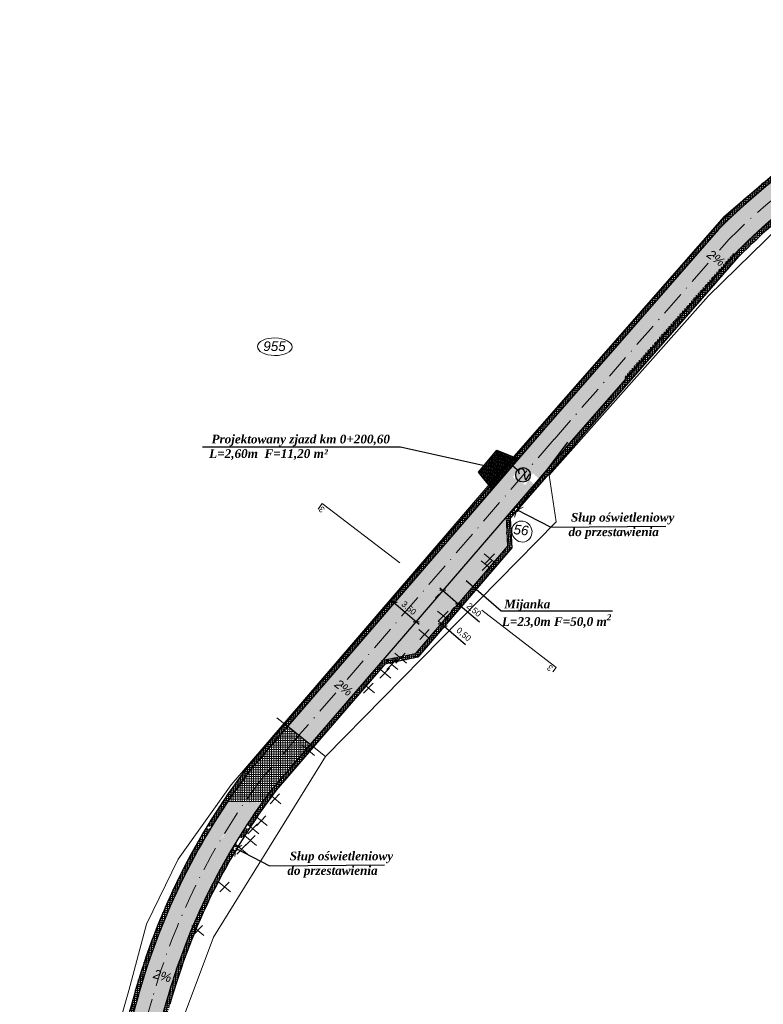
# Model space of a CAD drawing. Header units: metres. Extents: x 5555129 to 5556676, y 5635595 to 5636517.
# Tile 167 of 255: x 5556199 to 5556290, y 5635736 to 5635856. Entities that reach past the tile are written whole.
import ezdxf

# ---------------------------------------------------------------- set-up
doc = ezdxf.new("R2010")
doc.units = ezdxf.units.M
doc.header["$MEASUREMENT"] = 0
doc.linetypes.add('KROPK3-2', pattern=[5, 3, -1, 0, -1])
doc.linetypes.add('PRZER3-1', pattern=[4, 3, -1])
for name, color, linetype, lineweight, true_color in [('drogi', 7, 'Continuous', 20, 0xd6bc51), ('GESDZI_O', 7, 'Continuous', 18, 0x0a0909), ('GESKKL_O', 7, 'PRZER3-1', 18, 0x008000)]:
    doc.layers.add(name, color=color, linetype=linetype, lineweight=lineweight, true_color=true_color)
doc.layers.add('Warstwa 1', color=220, linetype='Continuous', lineweight=20)
doc.styles.add('GEO-INFO', font='plfontwi.shx', dxfattribs={"height": 0.25})
doc.styles.get("Standard").update_dxf_attribs({"font": 'plfontwi.shx', "height": 0.75})
doc.dimstyles.new('ISO-25', dxfattribs={"dimtxt": 2.5, "dimasz": 2.5, "dimexe": 1.25, "dimexo": 0.625, "dimtad": 1, "dimtxsty": 'Standard', "dimcen": 2.5, "dimadec": 0, "dimazin": 0, "dimtfac": 1, "dimtmove": 0, "dimatfit": 3, "dimfxl": 1, "dimarcsym": 0})
pattern_1 = [(85, (511.4569886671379, -240.334969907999), (-0.1245243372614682, 0.01089446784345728), []), (175, (511.4569886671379, -240.334969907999), (-0.01089446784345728, -0.1245243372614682), [])]
pattern_2 = [(85, (511.4569886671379, -240.334969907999), (-0.2490486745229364, 0.02178893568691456), []), (175, (511.4569886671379, -240.334969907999), (-0.02178893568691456, -0.2490486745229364), [])]
pattern_3 = [(0, (511.4569886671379, -240.334969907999), (0, 0.275), [0.2, -0.075]), (90, (511.4569886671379, -240.334969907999), (-0.275, 1.683889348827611e-17), [0.2, -0.075])]

# ---------------------------------------------------------------- blocks, each defined once
blk = doc.blocks.new('_Oblique')
at = {"color": 0, "linetype": 'ByBlock', "lineweight": -2}
blk.add_line((-0.5, -0.5), (0.5, 0.5), dxfattribs=at)
blk = doc.blocks.new('*D2579')
at = {"layer": 'Defpoints', "color": 0, "linetype": 'Continuous', "lineweight": 18}
for p in [(5556250.907170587, 5635786.638774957), (5556252.788140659, 5635785.02147252), (5556252.788140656, 5635785.021472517)]:
    blk.add_point(p, dxfattribs=at)
at = {"layer": 'Warstwa 1', "color": 0, "linetype": 'Continuous', "lineweight": -2}
for p, q in [((5556250.528044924, 5635786.96475614), (5556252.788140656, 5635785.021472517)), ((5556250.465228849, 5635786.196833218), (5556250.023287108, 5635785.754891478)), ((5556252.346198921, 5635784.579530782), (5556251.90425718, 5635784.137589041)), ((5556252.788140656, 5635785.021472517), (5556255.355362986, 5635782.814114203))]:
    blk.add_line(p, q, dxfattribs=at)
at = {"layer": 'Warstwa 1', "color": 0, "linetype": 'ByBlock', "lineweight": -2, "xscale": 0.5, "yscale": 0.5, "zscale": 0.5}
for p, rotation in [((5556250.907170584, 5635786.638774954), 139.310279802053), ((5556252.788140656, 5635785.021472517), 319.310279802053)]:
    blk.add_blockref('_Oblique', p, dxfattribs=dict(at, rotation=rotation))
at = {"layer": 'Warstwa 1', "color": 0, "linetype": 'Continuous', "lineweight": 20, "insert": (5556254.701389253, 5635784.266622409), "char_height": 0.75, "attachment_point": 5, "rotation": 319.31027980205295}
blk.add_mtext('2.50', dxfattribs=at)
blk = doc.blocks.new('*D2580')
at = {"layer": 'Defpoints', "color": 0, "linetype": 'Continuous', "lineweight": 18}
for p in [(5556244.762541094, 5635784.859879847), (5556247.421737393, 5635782.570185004), (5556247.657298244, 5635782.843759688)]:
    blk.add_point(p, dxfattribs=at)
at = {"layer": 'Warstwa 1', "color": 0, "linetype": 'Continuous', "lineweight": -2}
for p, q in [((5556244.619205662, 5635785.459702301), (5556248.036194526, 5635782.517511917)), ((5556245.170350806, 5635785.3335002), (5556245.813721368, 5635786.080695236)), ((5556247.829547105, 5635783.043805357), (5556248.472917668, 5635783.791000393))]:
    blk.add_line(p, q, dxfattribs=at)
at = {"layer": 'Warstwa 1', "color": 0, "linetype": 'ByBlock', "lineweight": -2, "xscale": 0.5, "yscale": 0.5, "zscale": 0.5}
for p, rotation in [((5556244.998101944, 5635785.13345453), 139.2699797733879), ((5556247.657298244, 5635782.843759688), 319.2699797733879)]:
    blk.add_blockref('_Oblique', p, dxfattribs=dict(at, rotation=rotation))
at = {"layer": 'Warstwa 1', "color": 0, "linetype": 'Continuous', "lineweight": 20, "insert": (5556246.768134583, 5635784.50011709), "char_height": 0.75, "attachment_point": 5, "rotation": 319.26997977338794}
blk.add_mtext('3.50', dxfattribs=at)
blk = doc.blocks.new('*D2587')
at = {"layer": 'Defpoints', "color": 0, "linetype": 'Continuous', "lineweight": 18}
for p in [(5556250.653087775, 5635782.538343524), (5556251.032213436, 5635782.212362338), (5556251.08076572, 5635782.268830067)]:
    blk.add_point(p, dxfattribs=at)
at = {"layer": 'Warstwa 1', "color": 0, "linetype": 'Continuous', "lineweight": -2}
for p, q in [((5556250.70164006, 5635782.594811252), (5556250.3225144, 5635782.920792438)), ((5556251.060564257, 5635783.0122506), (5556251.516593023, 5635783.542625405)), ((5556251.439689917, 5635782.686269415), (5556251.895718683, 5635783.216644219)), ((5556250.70164006, 5635782.594811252), (5556251.08076572, 5635782.268830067)), ((5556251.08076572, 5635782.268830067), (5556253.647988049, 5635780.061471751))]:
    blk.add_line(p, q, dxfattribs=at)
at = {"layer": 'Warstwa 1', "color": 0, "linetype": 'ByBlock', "lineweight": -2, "xscale": 0.5, "yscale": 0.5, "zscale": 0.5}
for p, rotation in [((5556250.70164006, 5635782.594811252), 319.3102797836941), ((5556251.08076572, 5635782.268830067), 139.3102797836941)]:
    blk.add_blockref('_Oblique', p, dxfattribs=dict(at, rotation=rotation))
at = {"layer": 'Warstwa 1', "color": 0, "linetype": 'Continuous', "lineweight": 20, "insert": (5556253.419708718, 5635781.24215958), "char_height": 0.75, "attachment_point": 5, "rotation": 319.3102797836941}
blk.add_mtext('0,50', dxfattribs=at)

msp = doc.modelspace()

# ---------------------------------------------------------------- hatches: boundary and pattern name
h = msp.add_hatch()
h.set_pattern_fill('ANSI37', color=141, scale=2, angle=40)
h.set_pattern_definition(pattern_2)
h.paths.add_polyline_path([(5556327.479562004, 5635852.511871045), (5556327.308578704, 5635852.991192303, 0.01373411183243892), (5556323.096409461, 5635852.210000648), (5556309.262268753, 5635847.871062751, 0.01709355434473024), (5556304.418907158, 5635845.642838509), (5556304.643283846, 5635845.196010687, -0.07782616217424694)])
h.paths.add_polyline_path([(5556328.882694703, 5635853.225740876, 0.006915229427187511), (5556328.095954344, 5635853.110840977, 0.002552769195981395), (5556327.308578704, 5635852.991192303), (5556327.46580964, 5635852.550423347, 0.06718569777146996)])
h.paths.add_polyline_path([(5556304.643283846, 5635845.196010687), (5556304.418907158, 5635845.642838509, 0.05819381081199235), (5556289.299944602, 5635835.702189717), (5556288.046875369, 5635834.628488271, 0.01718136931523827), (5556284.138409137, 5635830.962476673), (5556270.143019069, 5635814.958108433), (5556270.529850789, 5635814.640912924), (5556284.504159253, 5635830.621173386, -0.08071996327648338)])
h = msp.add_hatch()
h.set_pattern_fill('ANSI37', color=141, scale=2, angle=40)
h.set_pattern_definition(pattern_2)
h.paths.add_polyline_path([(5556287.079072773, 5635828.248817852), (5556286.560818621, 5635827.656171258), (5556286.964072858, 5635827.357754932), (5556287.444468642, 5635827.907109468, -0.0442463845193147), (5556297.401429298, 5635836.242072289), (5556297.337807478, 5635836.330413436, -0.612091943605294), (5556296.900364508, 5635836.501791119, 0.04341418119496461)])
h = msp.add_hatch()
h.set_pattern_fill('ANSI37', color=141, scale=2, angle=40)
h.set_pattern_definition(pattern_2)
h.paths.add_polyline_path([(5556273.237663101, 5635812.420552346), (5556286.560818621, 5635827.656171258), (5556286.394132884, 5635827.779522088), (5556273.031502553, 5635812.58960053)])
h = msp.add_hatch()
h.set_pattern_fill('ANSI37', color=141, scale=2, angle=40)
h.set_pattern_definition(pattern_2)
h.paths.add_polyline_path([(5556286.996689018, 5635827.33361831), (5556286.560818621, 5635827.656171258), (5556273.237663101, 5635812.420552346), (5556273.669197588, 5635812.066701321)])
h = msp.add_hatch()
h.set_pattern_fill('ANSI37', color=141, scale=2, angle=40)
h.set_pattern_definition(pattern_2)
h.paths.add_polyline_path([(5556270.529850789, 5635814.640912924), (5556270.143019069, 5635814.958108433), (5556262.795783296, 5635806.556208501), (5556259.462005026, 5635802.686884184), (5556259.954454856, 5635802.492431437), (5556263.17337892, 5635806.228451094)])
h.paths.add_polyline_path([(5556273.624504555, 5635812.103348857), (5556273.237663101, 5635812.420552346), (5556265.817166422, 5635803.934885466), (5556262.061215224, 5635799.577852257), (5556262.447652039, 5635799.260980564), (5556266.112670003, 5635803.513222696)])
h = msp.add_hatch()
h.set_pattern_fill('ANSI37', color=141, scale=2, angle=40)
h.set_pattern_definition(pattern_2)
h.paths.add_polyline_path([(5556231.64829051, 5635770.405108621), (5556231.616459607, 5635770.368079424), (5556232.006680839, 5635770.055005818), (5556232.027269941, 5635770.078957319), (5556256.916010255, 5635798.96588389), (5556256.600020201, 5635799.365143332)])
h.paths.add_polyline_path([(5556241.528681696, 5635774.993623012), (5556241.143517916, 5635775.312600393), (5556234.730994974, 5635767.873852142), (5556234.728678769, 5635767.871153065), (5556235.118912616, 5635767.558069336)])
h = msp.add_hatch()
h.set_pattern_fill('ANSI37', color=141, scale=2, angle=40)
h.set_pattern_definition(pattern_2)
h.paths.add_polyline_path([(5556262.447652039, 5635799.260980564), (5556262.061215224, 5635799.577852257), (5556258.619835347, 5635795.585732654), (5556258.799536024, 5635792.012901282), (5556256.574713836, 5635789.425367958), (5556256.959868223, 5635789.106398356), (5556259.308942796, 5635791.838440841), (5556259.12926069, 5635795.410902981), (5556259.833479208, 5635796.227954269, -0.3474327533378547), (5556259.630668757, 5635796.484592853, -0.8254499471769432), (5556260.139285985, 5635796.58275866)])
h.paths.add_polyline_path([(5556256.959868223, 5635789.106398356), (5556256.574713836, 5635789.425367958), (5556254.558002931, 5635787.079874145), (5556254.937328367, 5635786.754125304)])
h.paths.add_polyline_path([(5556254.937328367, 5635786.754125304), (5556254.558002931, 5635787.079874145), (5556251.278902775, 5635783.266184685), (5556251.664057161, 5635782.947215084)])
h.paths.add_polyline_path([(5556251.664057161, 5635782.947215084), (5556251.278902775, 5635783.266184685), (5556247.570169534, 5635778.952819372), (5556245.973730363, 5635778.619884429), (5556245.75034494, 5635778.388165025), (5556246.064439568, 5635778.128044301), (5556247.838543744, 5635778.498031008)])
h.paths.add_polyline_path([(5556245.75034494, 5635778.388165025), (5556245.571767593, 5635778.536055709), (5556243.960733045, 5635778.200076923), (5556244.453405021, 5635777.792065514), (5556245.357438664, 5635777.980600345)])
h.paths.add_polyline_path([(5556243.828763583, 5635777.661797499), (5556244.453405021, 5635777.792065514), (5556243.960733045, 5635778.200076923), (5556243.560737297, 5635778.116658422), (5556241.143517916, 5635775.312600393), (5556241.528681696, 5635774.993623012)])
h = msp.add_hatch()
h.set_pattern_fill('ANSI37', color=141, scale=2, angle=40)
h.set_pattern_definition(pattern_2)
h.paths.add_polyline_path([(5556232.006680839, 5635770.055005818), (5556231.616459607, 5635770.368079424), (5556227.025576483, 5635765.027460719, 0.01544044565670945), (5556224.079219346, 5635760.892130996), (5556224.673986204, 5635760.88165395, -0.01441155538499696), (5556227.414555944, 5635764.71294255)])
h = msp.add_hatch()
h.set_pattern_fill('ANSI37', color=141, scale=2, angle=40)
h.set_pattern_definition(pattern_2)
h.paths.add_polyline_path([(5556235.11888895, 5635767.558088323), (5556234.728678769, 5635767.871153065), (5556230.201377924, 5635762.59548576, 0.007100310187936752), (5556228.882485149, 5635760.807519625), (5556229.490693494, 5635760.796805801, -0.005941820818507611), (5556230.590515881, 5635762.281171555)])
h = msp.add_hatch()
h.set_pattern_fill('ANSI37', color=141, scale=2, angle=40)
h.set_pattern_definition(pattern_2)
h.paths.add_polyline_path([(5556224.673986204, 5635760.88165395), (5556224.079219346, 5635760.892130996, 0.01093595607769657), (5556222.149512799, 5635757.856900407), (5556222.733413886, 5635757.854830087, -0.01099908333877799)])
h.paths.add_polyline_path([(5556229.490693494, 5635760.796805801), (5556228.882485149, 5635760.807519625, 0.01031335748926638), (5556227.058455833, 5635758.145478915), (5556227.429518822, 5635757.83817925), (5556227.454826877, 5635757.838089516, -0.01155236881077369)])
h.paths.add_polyline_path([(5556227.310864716, 5635757.61734167), (5556226.715393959, 5635757.61734167, 0.004283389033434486), (5556225.999458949, 5635756.484190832), (5556226.58204332, 5635756.473928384, -0.004361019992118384)])
h.paths.add_polyline_path([(5556222.588977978, 5635757.61734167), (5556222.005022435, 5635757.61734167, 0.00371416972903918), (5556221.383626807, 5635756.565500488), (5556221.956528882, 5635756.555408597, -0.003780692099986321)])
h = msp.add_hatch()
h.set_pattern_fill('ANSI37', color=141, scale=2, angle=40)
h.set_pattern_definition(pattern_2)
h.paths.add_polyline_path([(5556221.926823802, 5635756.504620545), (5556221.361282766, 5635756.527004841, 0.0633082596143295), (5556213.299971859, 5635737.416927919), (5556212.582576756, 5635734.91616796), (5556213.063842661, 5635734.780563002), (5556213.781044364, 5635737.280648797, -0.06412538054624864)])
h.paths.add_polyline_path([(5556225.614968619, 5635754.885154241, -0.4037173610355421), (5556225.360672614, 5635755.148765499, -0.7643239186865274), (5556225.851891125, 5635755.282382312, -0.0005836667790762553), (5556225.945497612, 5635755.437856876), (5556225.649284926, 5635755.683168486), (5556225.739928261, 5635756.062542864, 0.06911297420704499), (5556217.148592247, 5635736.326835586), (5556216.432703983, 5635733.831328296), (5556216.913969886, 5635733.695723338), (5556217.629676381, 5635736.190597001, -0.06566210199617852)])
at = {"layer": 'drogi', "lineweight": 5, "true_color": 0xf4e08b}
h = msp.add_hatch(dxfattribs=at)
h.set_pattern_fill('ANGLE', color=41)
h.set_pattern_definition(pattern_3)
h.paths.add_polyline_path([(5556328.068707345, 5635850.860306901), (5556327.479562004, 5635852.511871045, 0.1595484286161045), (5556284.504159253, 5635830.621173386), (5556263.17337892, 5635806.228451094), (5556259.369940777, 5635801.81401963), (5556260.679890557, 5635800.71858976), (5556285.784011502, 5635829.426299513, -0.1606318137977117)])
h = msp.add_hatch(dxfattribs=at)
h.set_pattern_fill('ANGLE', color=41)
h.set_pattern_definition(pattern_3)
h.paths.add_polyline_path([(5556285.784011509, 5635829.426299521), (5556287.103071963, 5635828.27281659, -0.04366083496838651), (5556296.987838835, 5635836.563104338, -0.3541387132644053), (5556297.235483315, 5635836.735667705, -0.03531753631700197), (5556306.213921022, 5635842.068215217), (5556305.428602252, 5635843.632113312, 0.08053286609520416)])
h = msp.add_hatch(dxfattribs=at)
h.set_pattern_fill('ANGLE', color=41)
h.set_pattern_definition(pattern_3)
edge = h.paths.add_edge_path()
edge.add_line((5556261.281267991, 5635801.409060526), (5556262.657916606, 5635800.257854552))
edge.add_line((5556262.657916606, 5635800.257854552), (5556265.81551988, 5635803.932973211))
edge.add_line((5556265.81551988, 5635803.932973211), (5556287.079072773, 5635828.248817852))
edge.add_arc((5556339.424783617, 5635775.926118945), 74.01174410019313, 134.9863225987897, 135.0125967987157, ccw=False)
edge.add_line((5556287.103071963, 5635828.27281659), (5556285.784011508, 5635829.426299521))
edge.add_line((5556285.784011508, 5635829.426299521), (5556261.281267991, 5635801.409060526))
at = {"layer": 'drogi', "lineweight": 5}
h = msp.add_hatch(dxfattribs=at)
h.set_pattern_fill('ANSI37', color=102, scale=0.9999999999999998, angle=40)
h.set_pattern_definition(pattern_1)
h.paths.add_polyline_path([(5556256.485329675, 5635799.473560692), (5556256.911137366, 5635799.008537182), (5556260.210576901, 5635802.761111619), (5556259.629251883, 5635802.990658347)])
at = {"layer": 'drogi', "lineweight": 5, "true_color": 0xf4e08b}
h = msp.add_hatch(dxfattribs=at)
h.set_pattern_fill('ANGLE', color=41)
h.set_pattern_definition(pattern_3)
edge = h.paths.add_edge_path()
edge.add_line((5556259.58707232, 5635799.468902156), (5556260.093244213, 5635800.047732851))
edge.add_arc((5556260.679890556, 5635800.71858976), 0.8911806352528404, 180, 228.8311764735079, ccw=False)
edge.add_arc((5556260.679890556, 5635800.718589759), 0.8911806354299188, 141.0502528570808, 179.9999999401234, ccw=False)
edge.add_line((5556259.986821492, 5635801.278820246), (5556259.355113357, 5635801.796810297))
edge.add_line((5556259.355113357, 5635801.796810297), (5556232.027269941, 5635770.078957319))
edge.add_line((5556232.027269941, 5635770.078957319), (5556233.406478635, 5635768.965330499))
edge.add_line((5556233.406478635, 5635768.965330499), (5556259.58707232, 5635799.468902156))
edge = h.paths.add_edge_path()
edge.add_line((5556262.061215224, 5635799.577852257), (5556261.365041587, 5635800.148702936))
edge.add_arc((5556260.679890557, 5635800.718589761), 0.8911806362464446, 228.8311764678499, 320.2473935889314, ccw=False)
edge.add_line((5556260.093244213, 5635800.047732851), (5556259.58707232, 5635799.468902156))
edge.add_line((5556259.58707232, 5635799.468902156), (5556233.406478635, 5635768.965330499))
edge.add_line((5556233.406478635, 5635768.965330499), (5556234.742183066, 5635767.886830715))
edge.add_line((5556234.742183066, 5635767.886830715), (5556262.061215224, 5635799.577852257))
h.paths.add_polyline_path([(5556260.972814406, 5635799.48952615), (5556261.930136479, 5635801.055779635), (5556260.409610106, 5635801.984717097), (5556259.452288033, 5635800.418463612)])
h = msp.add_hatch(dxfattribs=at)
h.set_pattern_fill('ANGLE', color=41)
h.set_pattern_definition(pattern_3)
h.paths.add_polyline_path([(5556258.799536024, 5635792.012901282), (5556258.620294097, 5635795.576611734), (5556243.59206753, 5635778.123192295), (5556247.570169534, 5635778.952819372)])
h = msp.add_hatch(dxfattribs=at)
h.set_pattern_fill('ANGLE', color=41)
h.set_pattern_definition(pattern_3)
h.paths.add_polyline_path([(5556233.389493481, 5635768.945578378), (5556232.006680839, 5635770.055005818), (5556227.414555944, 5635764.71294255, 0.01441155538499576), (5556224.673986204, 5635760.88165395), (5556226.767962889, 5635760.844767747, -0.0107383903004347), (5556228.785673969, 5635763.624859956)])
h.paths.add_polyline_path([(5556234.728678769, 5635767.871153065), (5556233.389493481, 5635768.945578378), (5556228.785673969, 5635763.624859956, 0.01073839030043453), (5556226.767962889, 5635760.844767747), (5556228.882485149, 5635760.807519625, -0.007100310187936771), (5556230.201377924, 5635762.59548576)])
h = msp.add_hatch(dxfattribs=at)
h.set_pattern_fill('ANGLE', color=41)
h.set_pattern_definition(pattern_3)
edge = h.paths.add_edge_path()
edge.add_line((5556226.767962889, 5635760.844767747), (5556224.673986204, 5635760.88165395))
edge.add_arc((5556267.172552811, 5635731.895037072), 51.44270717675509, 145.7036248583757, 151.3750795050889)
edge.add_line((5556222.017446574, 5635756.539884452), (5556224.071654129, 5635756.53260091))
edge.add_arc((5556263.798169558, 5635734.691488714), 45.33464690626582, 144.7676321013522, 151.1985873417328, ccw=False)
edge = h.paths.add_edge_path()
edge.add_line((5556228.882485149, 5635760.807519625), (5556226.767962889, 5635760.844767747))
edge.add_arc((5556292.492561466, 5635715.265986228), 79.98217415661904, 145.2594144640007, 147.8330462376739)
edge.add_line((5556224.787621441, 5635757.847546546), (5556226.859419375, 5635757.840200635))
edge.add_arc((5556292.492561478, 5635715.265986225), 78.23217416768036, 144.3992903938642, 147.0297570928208, ccw=False)
edge = h.paths.add_edge_path()
edge.add_arc((5556208.938447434, 5635716.828558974), 0.8911806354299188, 258.6953568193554, 359.9999999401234, ccw=False)
edge.add_line((5556208.763753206, 5635715.954668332), (5556208.742178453, 5635715.896910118))
edge.add_line((5556208.742178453, 5635715.896910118), (5556210.311739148, 5635715.386769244))
edge.add_line((5556210.311739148, 5635715.386769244), (5556210.471020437, 5635715.813184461))
edge.add_line((5556210.471020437, 5635715.813184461), (5556213.888097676, 5635724.961112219))
edge.add_line((5556213.888097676, 5635724.961112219), (5556217.148592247, 5635736.326835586))
edge.add_arc((5556292.893372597, 5635715.12277895), 78.65674648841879, 147.1183124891, 164.3608973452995, ccw=False)
edge.add_line((5556226.837953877, 5635757.826003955), (5556224.809086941, 5635757.861743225))
edge.add_arc((5556292.045066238, 5635715.424265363), 79.5085934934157, 147.7410201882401, 164.4014894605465)
edge.add_line((5556215.464809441, 5635736.80371129), (5556212.993618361, 5635728.305396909))
edge.add_line((5556212.993618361, 5635728.305396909), (5556209.357644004, 5635717.614992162))
edge.add_arc((5556208.938447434, 5635716.828558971), 0.8911806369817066, 1.1975322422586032e-07, 61.940813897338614, ccw=False)
h = msp.add_hatch(dxfattribs=at)
h.set_pattern_fill('ANGLE', color=41)
h.set_pattern_definition(pattern_3)
h.paths.add_polyline_path([(5556215.464809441, 5635736.80371129), (5556212.993618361, 5635728.305396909), (5556209.357644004, 5635717.614992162, -0.2770464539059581), (5556209.82962807, 5635716.828558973, -1), (5556208.047266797, 5635716.828558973, -0.1007261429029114), (5556208.118154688, 5635717.176873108), (5556207.363843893, 5635717.497169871), (5556210.561509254, 5635726.057705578), (5556213.781044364, 5635737.280648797, -0.06430609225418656), (5556221.956528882, 5635756.555408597), (5556223.970592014, 5635756.519930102, 0.0674222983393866)])
h.paths.add_polyline_path([(5556208.742178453, 5635715.896910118), (5556206.980027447, 5635716.469646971), (5556200.989196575, 5635700.431470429), (5556202.722726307, 5635699.782110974)])
at = {"layer": 'GESKKL_O', "linetype": 'Continuous', "lineweight": 20}
h = msp.add_hatch(dxfattribs=at)
h.set_pattern_fill('ANSI37', color=140, scale=0.9999999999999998, angle=40)
h.set_pattern_definition(pattern_1)
h.paths.add_polyline_path([(5556259.5445299, 5635802.917494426), (5556257.487392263, 5635803.729792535), (5556255.260518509, 5635801.05762919), (5556256.519517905, 5635799.466859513)])
at = {"layer": 'Warstwa 1', "linetype": 'Continuous', "lineweight": 40}
h = msp.add_hatch(color=0, dxfattribs=at)
h.dxf.hatch_style = 1
h.paths.add_polyline_path([(5556284.690287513, 5635825.503208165), (5556282.153633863, 5635827.917082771), (5556281.984136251, 5635827.727721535)])
h = msp.add_hatch(color=0, dxfattribs=at)
h.dxf.hatch_style = 1
h.paths.add_polyline_path([(5556239.303392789, 5635773.137992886), (5556236.764840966, 5635775.549871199), (5556236.595492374, 5635775.360376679)])
h = msp.add_hatch(color=0, dxfattribs=at)
h.dxf.hatch_style = 1
h.paths.add_polyline_path([(5556217.769821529, 5635738.302969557), (5556214.528440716, 5635739.627678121), (5556214.439515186, 5635739.389603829)])

# ---------------------------------------------------------------- linework, layer by layer
msp.add_line((5556260.004742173, 5635801.300292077), (5556259.38636426, 5635801.833081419))
at = {"color": 141, "true_color": 0xadddf7}
for points in [[(5556309.262268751, 5635847.87106275, 0.09800112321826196), (5556284.138409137, 5635830.962476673), (5556262.796992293, 5635806.557591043)], [(5556259.12926069, 5635795.410902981), (5556286.996689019, 5635827.333618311, -0.0825241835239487), (5556306.555057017, 5635841.679207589, -0.07326711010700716)], [(5556231.648105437, 5635770.404893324), (5556227.025576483, 5635765.027460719, 0.09460247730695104), (5556213.297921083, 5635737.409594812, 0.09460247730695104)], [(5556235.110434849, 5635767.548236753), (5556230.590515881, 5635762.281171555, 0.09450798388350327), (5556217.631697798, 5635736.197827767, 0.09450798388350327)]]:
    msp.add_lwpolyline(points, format="xyb", dxfattribs=at)
for points in [[(5556262.792867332, 5635806.552824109), (5556231.648475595, 5635770.405323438)], [(5556266.112670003, 5635804.724642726), (5556259.498869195, 5635795.841499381)], [(5556259.12926069, 5635795.410902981), (5556259.308942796, 5635791.838440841), (5556247.838543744, 5635778.498031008), (5556243.828763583, 5635777.661797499)], [(5556243.828763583, 5635777.661797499), (5556235.109704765, 5635767.547387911)], [(5556213.302042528, 5635737.424146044), (5556210.086282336, 5635726.214361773), (5556205.113579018, 5635712.901835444)]]:
    msp.add_lwpolyline(points, dxfattribs=at)
msp.add_circle((5556260.679890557, 5635800.71858976), 0.8911806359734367)
at = {"layer": 'GESDZI_O', "color": 1, "linetype": 'Continuous', "lineweight": 30}
for p, q in [((5556255.260518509, 5635801.05762919), (5556257.487392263, 5635803.729792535)), ((5556257.487392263, 5635803.729792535), (5556260.131896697, 5635802.685561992)), ((5556256.916010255, 5635798.96588389), (5556255.260518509, 5635801.05762919))]:
    msp.add_line(p, q, dxfattribs=at)
at = {"layer": 'GESDZI_O', "color": 141, "linetype": 'Continuous', "lineweight": 9, "true_color": 0xadddf7}
for p, q in [((5556260.163659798, 5635797.349632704), (5556259.917938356, 5635796.787901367)), ((5556259.016248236, 5635796.07348756), (5556259.592223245, 5635796.444767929)), ((5556259.642725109, 5635795.586500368), (5556259.857724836, 5635796.192743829)), ((5556260.718496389, 5635796.784711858), (5556260.206436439, 5635796.558135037)), ((5556225.73640208, 5635756.047784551), (5556225.59391978, 5635755.451445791)), ((5556226.382417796, 5635755.589916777), (5556225.918511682, 5635755.276334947)), ((5556224.832820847, 5635754.58879837), (5556225.334037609, 5635755.056107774)), ((5556225.535561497, 5635754.220307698), (5556225.639932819, 5635754.855022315))]:
    msp.add_line(p, q, dxfattribs=at)
at = {"layer": 'GESDZI_O', "color": 1, "linetype": 'Continuous', "lineweight": 9}
for p, q in [((5556258.799536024, 5635792.012901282), (5556258.617924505, 5635795.623724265)), ((5556247.570169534, 5635778.952819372), (5556258.799536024, 5635792.012901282)), ((5556247.570169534, 5635778.952819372), (5556243.429324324, 5635778.089252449))]:
    msp.add_line(p, q, dxfattribs=at)
at = {"layer": 'GESDZI_O', "color": 6, "linetype": 'Continuous', "lineweight": 18}
for p, q in [((5556255.577763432, 5635790.25100278), (5556257.023493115, 5635789.053706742)), ((5556256.858257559, 5635790.25100278), (5556255.700997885, 5635789.050568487)), ((5556255.938386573, 5635791.102964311), (5556257.384116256, 5635789.905668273)), ((5556257.2188807, 5635791.102964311), (5556256.061621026, 5635789.902530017)), ((5556250.255431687, 5635784.113782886), (5556251.70116137, 5635782.916486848)), ((5556251.535925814, 5635784.113782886), (5556250.37866614, 5635782.913348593)), ((5556247.974586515, 5635781.860262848), (5556249.420316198, 5635780.662966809)), ((5556249.255080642, 5635781.860262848), (5556248.097820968, 5635780.659828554)), ((5556243.960132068, 5635778.200574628), (5556245.405861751, 5635777.00327859)), ((5556245.240626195, 5635778.200574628), (5556244.083366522, 5635777.000140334)), ((5556245.038316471, 5635778.977838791), (5556246.484046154, 5635777.780542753)), ((5556246.318810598, 5635778.977838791), (5556245.161550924, 5635777.777404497)), ((5556243.110083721, 5635777.155853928), (5556244.555813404, 5635775.95855789)), ((5556244.390577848, 5635777.155853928), (5556243.233318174, 5635775.955419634)), ((5556241.118104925, 5635775.333646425), (5556242.563834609, 5635774.136350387)), ((5556242.398599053, 5635775.333646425), (5556241.241339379, 5635774.133212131)), ((5556236.588447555, 5635766.379064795), (5556230.676083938, 5635771.122540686)), ((5556233.812949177, 5635767.724262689), (5556235.25867886, 5635766.526966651)), ((5556235.093443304, 5635767.724262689), (5556233.93618363, 5635766.523828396)), ((5556229.711150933, 5635761.835356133), (5556231.156880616, 5635760.638060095)), ((5556230.99164506, 5635761.835356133), (5556229.834385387, 5635760.634921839)), ((5556228.043953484, 5635759.163873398), (5556229.489683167, 5635757.966577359)), ((5556229.324447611, 5635759.163873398), (5556228.167187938, 5635757.963439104)), ((5556227.01188275, 5635758.184048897), (5556228.457612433, 5635756.986752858)), ((5556228.292376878, 5635758.184048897), (5556227.135117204, 5635756.983614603)), ((5556226.728804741, 5635756.74736387), (5556228.174534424, 5635755.550067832)), ((5556228.009298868, 5635756.74736387), (5556226.852039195, 5635755.546929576)), ((5556225.662248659, 5635755.672432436), (5556227.107978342, 5635754.475136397)), ((5556226.942742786, 5635755.672432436), (5556225.785483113, 5635754.471998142)), ((5556223.583937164, 5635751.088464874), (5556225.029666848, 5635749.891168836)), ((5556224.864431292, 5635751.088464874), (5556223.707171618, 5635749.88803058)), ((5556220.318246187, 5635745.780696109), (5556221.76397587, 5635744.583400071)), ((5556221.598740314, 5635745.780696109), (5556220.44148064, 5635744.580261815))]:
    msp.add_line(p, q, dxfattribs=at)
at = {"layer": 'GESDZI_O', "color": 6, "linetype": 'Continuous', "lineweight": 9}
msp.add_line((5556232.027269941, 5635770.078957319), (5556234.763353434, 5635767.869736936), dxfattribs=at)
at = {"layer": 'GESDZI_O', "color": 3, "linetype": 'Continuous', "lineweight": 18}
for points in [[(5556096.653320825, 5635650.483818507), (5556136.252666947, 5635628.071718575), (5556145.620243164, 5635621.934128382), (5556150.153609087, 5635619.661976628), (5556155.685562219, 5635619.152393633), (5556160.540616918, 5635620.645165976), (5556161.552445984, 5635621.209417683), (5556164.20498383, 5635623.7247011), (5556166.882411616, 5635629.424187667), (5556191.944336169, 5635678.118378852), (5556202.84765258, 5635707.309087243), (5556204.080870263, 5635710.610559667), (5556210.134097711, 5635729.23480242), (5556212.634413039, 5635737.863943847), (5556214.790379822, 5635745.940768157), (5556218.639487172, 5635753.864150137), (5556225.08124689, 5635762.934043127), (5556256.402246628, 5635799.333088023), (5556285.222553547, 5635832.208447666), (5556292.466150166, 5635838.415175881), (5556304.19248121, 5635846.280975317), (5556330.236053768, 5635854.449277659), (5556334.117423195, 5635856.202939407)], [(5556293.709766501, 5635832.717661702), (5556283.282310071, 5635822.525079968), (5556263.882873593, 5635800.685271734), (5556264.707579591, 5635794.991156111), (5556236.588447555, 5635766.379064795), (5556222.950070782, 5635744.391723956), (5556205.807062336, 5635698.626755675), (5556204.261627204, 5635696.336904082), (5556202.076686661, 5635684.994150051), (5556196.897213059, 5635674.509025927), (5556193.812696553, 5635670.314583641), (5556188.214277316, 5635664.127906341), (5556183.311908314, 5635653.018678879), (5556170.350261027, 5635624.670729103), (5556165.549720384, 5635616.276460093), (5556161.189572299, 5635611.650533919), (5556150.250685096, 5635613.634751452), (5556133.248104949, 5635624.15022381), (5556115.600301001, 5635634.980815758)]]:
    msp.add_lwpolyline(points, dxfattribs=at)
at = {"layer": 'GESDZI_O', "color": 1, "linetype": 'Continuous', "lineweight": 30}
for points in [[(5556341.299985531, 5635851.61339343, 0.118163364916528), (5556328.171808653, 5635852.616617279, 0.1618653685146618), (5556284.504159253, 5635830.621173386), (5556263.173378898, 5635806.228451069)], [(5556265.817166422, 5635803.934885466), (5556287.079072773, 5635828.248817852, -0.1613521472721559), (5556328.677590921, 5635849.153410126)], [(5556232.027269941, 5635770.078957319), (5556227.414555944, 5635764.71294255, 0.09455615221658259), (5556213.779451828, 5635737.274954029, 0.09455615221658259)], [(5556234.730994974, 5635767.873852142), (5556230.201377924, 5635762.59548576, 0.09455615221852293), (5556217.150167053, 5635736.33246855, 0.09455615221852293)]]:
    msp.add_lwpolyline(points, format="xyb", dxfattribs=at)
at = {"layer": 'GESDZI_O', "color": 5, "linetype": 'KROPK3-2', "lineweight": 13}
for points in [[(5556264.499813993, 5635805.086876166), (5556285.799897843, 5635829.444466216, -0.1615508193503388), (5556328.423474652, 5635850.884861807, -0.1615508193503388)], [(5556233.402955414, 5635769.013506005), (5556228.839637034, 5635763.695867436, 0.09472117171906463), (5556215.46480944, 5635736.803711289, 0.09472117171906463)]]:
    msp.add_lwpolyline(points, format="xyb", dxfattribs=at)
at = {"layer": 'GESDZI_O', "color": 1, "linetype": 'Continuous', "lineweight": 30}
for points in [[(5556263.171661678, 5635806.22645799), (5556232.027269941, 5635770.078957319)], [(5556265.817166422, 5635803.934885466), (5556234.730994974, 5635767.873852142)], [(5556213.782657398, 5635737.286271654), (5556210.561509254, 5635726.057705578), (5556200.047695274, 5635697.91095793), (5556196.064893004, 5635687.248071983), (5556192.134522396, 5635677.418060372), (5556189.419402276, 5635672.652732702), (5556185.59511198, 5635665.454094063), (5556166.585445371, 5635626.503957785)], [(5556217.146961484, 5635736.321150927), (5556213.888097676, 5635724.961112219), (5556203.326423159, 5635696.686236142), (5556199.338133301, 5635686.008658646), (5556195.464162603, 5635675.914881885), (5556192.372188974, 5635670.973469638), (5556188.54621835, 5635665.299262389), (5556169.885882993, 5635625.1185843)]]:
    msp.add_lwpolyline(points, dxfattribs=at)
at = {"layer": 'GESDZI_O', "color": 5, "linetype": 'KROPK3-2', "lineweight": 13}
for points in [[(5556264.491682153, 5635805.077510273), (5556233.405510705, 5635769.01647695)], [(5556215.464809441, 5635736.80371129), (5556212.99361836, 5635728.305396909), (5556209.089994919, 5635716.828056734)]]:
    msp.add_lwpolyline(points, dxfattribs=at)
at = {"layer": 'GESDZI_O', "color": 141, "linetype": 'Continuous', "lineweight": 9, "true_color": 0xadddf7}
for centre in [(5556259.89445063, 5635796.484592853), (5556225.624454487, 5635755.148765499)]:
    msp.add_circle(centre, 0.2637818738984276, dxfattribs=at)
at = {"layer": 'GESDZI_O', "color": 3, "linetype": 'Continuous', "lineweight": 18}
msp.add_ellipse((5556230.411346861, 5635816.337977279), major_axis=(-2.113569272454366, 0.03221993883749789), ratio=0.5075316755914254, dxfattribs=at)
msp.add_ellipse((5556260.544669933, 5635793.817552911), major_axis=(-0.5750271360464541, 1.15739912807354), ratio=0.9460712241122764, start_param=-1.570796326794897, end_param=4.71238898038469, dxfattribs=at)
at = {"layer": 'GESKKL_O', "color": 5, "linetype": 'Continuous', "lineweight": 20}
for p, q in [((5556236.207020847, 5635797.239010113), (5556235.687026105, 5635796.560092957)), ((5556264.740495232, 5635777.23535899), (5556264.307942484, 5635776.731281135))]:
    msp.add_line(p, q, dxfattribs=at)
for points in [[(5556245.6425373, 5635790.012180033), (5556236.207020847, 5635797.239010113)], [(5556264.740495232, 5635777.23535899), (5556264.527505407, 5635777.418127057), (5556255.643770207, 5635784.222338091)]]:
    msp.add_lwpolyline(points, dxfattribs=at)
at = {"layer": 'Warstwa 1', "color": 0, "linetype": 'Continuous', "lineweight": 25}
for points in [[(5556221.619703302, 5635804.133494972), (5556245.748027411, 5635804.133494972), (5556256.88489301, 5635801.657323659)], [(5556259.89445063, 5635796.484592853), (5556264.062837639, 5635794.335111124), (5556278.076814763, 5635794.482382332)], [(5556271.605046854, 5635784.126409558), (5556257.99723003, 5635784.126409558), (5556253.734378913, 5635787.787168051)], [(5556225.606525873, 5635755.202792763), (5556229.774912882, 5635753.053311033), (5556243.788890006, 5635753.200582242)]]:
    msp.add_lwpolyline(points, dxfattribs=at)

# ---------------------------------------------------------------- texts
at = {"layer": 'GESDZI_O', "color": 3, "linetype": 'Continuous', "lineweight": 18, "char_height": 1.091999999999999, "width": 17.4080801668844, "attachment_point": 1}
for s, insert, rotation in [('{\\fArial|b0|i1|c238|p34;\\H1.076x;955}', (5556229.016440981, 5635817.000630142), 359.6610395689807), ('{\\fArial|b0|i1|c238|p34;\\H1.076x;56}', (5556259.59603556, 5635794.680634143), 354.14295840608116)]:
    msp.add_mtext(s, dxfattribs=dict(at, insert=insert, rotation=rotation))
at = {"layer": 'GESKKL_O', "color": 5, "linetype": 'Continuous', "lineweight": 20, "char_height": 0.7312499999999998, "width": 1.942354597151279, "attachment_point": 1, "rotation": 141.31416404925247, "style": 'GEO-INFO'}
for insert in [(5556236.12862056, 5635796.044132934), (5556263.938139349, 5635776.728901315)]:
    msp.add_mtext('3', dxfattribs=dict(at, insert=insert))
at = {"layer": 'Warstwa 1', "color": 0, "linetype": 'Continuous', "lineweight": 40}
for s, insert, char_height, width, attachment_point, rotation in [('{\\fArial|b0|i1|c238|p34;\\H1.076x;2%}', (5556282.986243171, 5635827.357549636, 69.84322739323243), 1.019759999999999, 16.2564687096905, 7, 323.4724767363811), ('{\\fArial|b0|i1|c238|p34;\\H1.076x;2}', (5556259.798556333, 5635800.764921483), 1.365, 21.76010020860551, 1, 58.56598221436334), ('{\\fArial|b0|i1|c238|p34;\\H1.076x;2%}', (5556237.597890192, 5635774.990993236, 69.84322739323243), 1.019759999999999, 16.2564687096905, 7, 323.51755045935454), ('{\\fArial|b0|i1|c238|p34;\\H1.076x;2%}', (5556215.507617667, 5635739.409668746, 69.84322739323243), 1.019759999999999, 16.2564687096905, 7, 344.82259235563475)]:
    msp.add_mtext(s, dxfattribs=dict(at, insert=insert, char_height=char_height, width=width, attachment_point=attachment_point, rotation=rotation))
at = {"layer": 'Warstwa 1', "color": 0, "linetype": 'Continuous', "lineweight": 40, "char_height": 0.7644, "width": 23.25228896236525, "attachment_point": 1}
for s, insert in [('{\\fTimes New Roman|b0|i0|c238|p18; \\fTimes New Roman|b1|i1|c238|p18;\\H1.3889x;Projektowany zjazd km 0+200,60\\PL=2,60m  F=11,20 m²}', (5556222.411034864, 5635805.617826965)), ('{\\fTimes New Roman|b0|i0|c238|p18; \\fTimes New Roman|b1|i1|c238|p18;\\H1.3889x;Słup oświetleniowy \\Pdo przestawienia}', (5556266.236092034, 5635796.084274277)), ('\\A1;{\\fTimes New Roman|b0|i0|c238|p18; \\fTimes New Roman|b1|i1|c238|p18;\\H1.3889x;Mijanka \\PL=23,0m F=50,0 m\\H0.7x;\\S2^ ;}', (5556258.102305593, 5635785.508075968)), ('{\\fTimes New Roman|b0|i0|c238|p18; \\fTimes New Roman|b1|i1|c238|p18;\\H1.3889x;Słup oświetleniowy \\Pdo przestawienia}', (5556231.948167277, 5635754.802474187))]:
    msp.add_mtext(s, dxfattribs=dict(at, insert=insert))

# ---------------------------------------------------------------- dimensions: what is measured, and where the dimension line sits
at = {"layer": 'Warstwa 1', "color": 0, "linetype": 'Continuous', "lineweight": 20}
for p1, p2, distance, text, picture, middle in [((5556250.907170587, 5635786.638774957), (5556252.788140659, 5635785.02147252), -3.940091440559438e-09, '2.50', '*D2579', (5556254.701389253, 5635784.266622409)), ((5556244.762541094, 5635784.859879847), (5556247.421737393, 5635782.570185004), 0.36101526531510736, '3.50', '*D2580', (5556246.768134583, 5635784.50011709)), ((5556250.653087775, 5635782.538343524), (5556251.032213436, 5635782.212362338), 0.07447099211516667, '0,50', '*D2587', (5556253.419708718, 5635781.24215958))]:
    dim = msp.add_aligned_dim(p1=p1, p2=p2, distance=distance, text=text, dimstyle='ISO-25', override={"dimtxt": 2, "dimasz": 0.5, "dimgap": 0.3, "dimblk1": 'Oblique', "dimblk2": 'Oblique', "dimsah": 1, "dimdle": 0.5}, dxfattribs=at)
    dim.commit()
    dim.dimension.update_dxf_attribs({"geometry": picture, "text_midpoint": middle})

doc.saveas('drawing.dxf')
